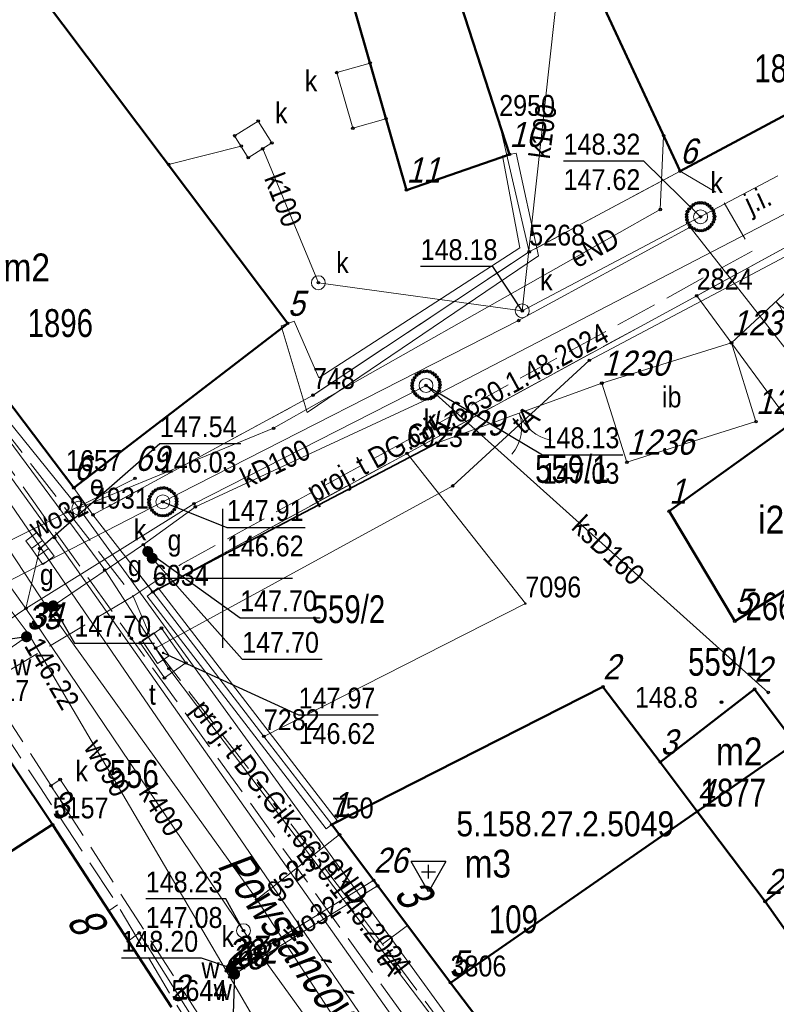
# Model space of a CAD drawing. Header units: metres. Extents: x 5551907 to 5556416, y 5709283 to 5712755.
# Tile 69 of 100: x 5554593 to 5554620, y 5710635 to 5710670. Entities that reach past the tile are written whole.
import ezdxf
from ezdxf.enums import TextEntityAlignment as Align

# ---------------------------------------------------------------- set-up
doc = ezdxf.new("R2010")
doc.units = ezdxf.units.M
for name, pattern in [('1.5_0.5', [2, 1.5, -0.5]), ('219-500', [0]), ('otob_500', [0])]:
    doc.linetypes.add(name, pattern=pattern)
doc.layers.get('0').update_dxf_attribs({"color": 2, "lineweight": 5})
doc.styles.get("Standard").update_dxf_attribs({"font": 'Working1250', "width": 0.75})
doc.linetypes.add('902-500', pattern='A,3.75,0,[1,ksztalty.shx,S=0.5,R=0,X=0,Y=0],3.75', length=7.5)
doc.linetypes.add('otdn_500', pattern='A,5,0,[21,ksztalty.shx,S=0.5,R=0,X=0,Y=0]', length=5)

# ---------------------------------------------------------------- blocks, each defined once
blk = doc.blocks.new('PUNKTBUD')
at = {"color": 0}
blk.add_circle((0, 0), 0.045, dxfattribs=at)
blk = doc.blocks.new('203')
at = {"linetype": 'Continuous', "lineweight": 0}
h = blk.add_hatch(color=0, dxfattribs=at)
edge = h.paths.add_edge_path()
edge.add_arc((0, 0), 0.045, 0, 360)
blk = doc.blocks.new('US22')
at = {"color": 0, "linetype": 'Continuous', "lineweight": 13}
blk.add_circle((0, 0), 0.25, dxfattribs=at)
blk = doc.blocks.new('PW01')
at = {"linetype": 'Continuous', "lineweight": 13}
h = blk.add_hatch(color=0, dxfattribs=at)
edge = h.paths.add_edge_path()
edge.add_arc((0, 0), 0.045, 0, 360)
blk = doc.blocks.new('OK02')
at = {"color": 0, "linetype": 'Continuous', "lineweight": 0}
for centre, start, end in [((-1.5, 0), 0, 60), ((1.5, 0), 120, 180)]:
    blk.add_arc(centre, 1.5, start, end, dxfattribs=at)
blk = doc.blocks.new('US20')
at = {"color": 0, "linetype": 'Continuous', "lineweight": 13}
for p, q in [((-0.5, -0.25), (-0.5, 0.25)), ((-0.5, 0.25), (0.5, 0.25)), ((0.5, -0.25), (0.5, 0.25)), ((-0.5, -0.25), (0.5, -0.25))]:
    blk.add_line(p, q, dxfattribs=at)
blk = doc.blocks.new('US25')
at = {"linetype": 'Continuous', "lineweight": 0}
h = blk.add_hatch(color=0, dxfattribs=at)
edge = h.paths.add_edge_path()
edge.add_arc((0, 0), 0.2, 0, 360)
blk = doc.blocks.new('US05')
at = {"color": 0, "linetype": 'Continuous', "lineweight": 13}
for p, q in [((-0.525, -0.25), (-0.525, 0.25)), ((-0.525, 0.25), (-0.175, 0.25)), ((-0.175, -0.25), (-0.175, 0.25)), ((-0.175, 0.25), (0.175, 0.25)), ((0.175, -0.25), (0.175, 0.25)), ((0.175, 0.25), (0.525, 0.25)), ((0.525, -0.25), (0.525, 0.25)), ((-0.525, -0.25), (-0.175, -0.25)), ((-0.175, -0.25), (0.175, -0.25)), ((0.175, -0.25), (0.525, -0.25))]:
    blk.add_line(p, q, dxfattribs=at)
blk = doc.blocks.new('US15')
at = {"color": 0, "linetype": 'Continuous', "lineweight": 13}
blk.add_circle((0, 0), 0.25, dxfattribs=at)
blk = doc.blocks.new('PIKIETAW1891')
at = {"color": 0}
blk.add_circle((0, 0), 0.045, dxfattribs=at)
blk = doc.blocks.new('OSSH')
at = {"color": 0}
for p, q in [((0, -0.721), (-0.624, 0.362)), ((0.626, 0.362), (-0.624, 0.362)), ((0.626, 0.362), (0, -0.721)), ((-0.25, 0), (0.25, 0)), ((0, -0.25), (0, 0.25))]:
    blk.add_line(p, q, dxfattribs=at)
blk = doc.blocks.new('RAMKA500K')
at = {"color": 0}
for p, q in [((200, 147.5), (200, 152.5)), ((197.5, 150), (202.5, 150))]:
    blk.add_line(p, q, dxfattribs=at)

msp = doc.modelspace()

# ---------------------------------------------------------------- linework, layer by layer
at = {"layer": '218-kontur użytku gruntowego', "color": 3, "linetype": 'CONTINUOUS', "lineweight": 18, "flags": 128}
for points in [[(5554609.93, 5710666.39), (5554607.58, 5710673.65)], [(5554607.58, 5710673.65), (5554609.93, 5710666.39)], [(5554611.01, 5710661.73), (5554627.16, 5710670.35)], [(5554627.16, 5710670.35), (5554611.01, 5710661.73)], [(5554633.98, 5710669.39), (5554617.03, 5710660.15)], [(5554617.03, 5710660.15), (5554633.98, 5710669.39)], [(5554611.01, 5710661.73), (5554609.93, 5710666.39)], [(5554609.93, 5710666.39), (5554611.01, 5710661.73)], [(5554585.52, 5710665.29), (5554594.36, 5710653.63)], [(5554594.36, 5710653.63), (5554585.52, 5710665.29)], [(5554603.24, 5710656.58), (5554611.01, 5710661.73)], [(5554611.01, 5710661.73), (5554603.24, 5710656.58)], [(5554617.03, 5710660.15), (5554606.62, 5710654.49)], [(5554606.62, 5710654.49), (5554617.03, 5710660.15)], [(5554595.33, 5710652.28), (5554603.24, 5710656.58)], [(5554603.24, 5710656.58), (5554595.33, 5710652.28)], [(5554606.62, 5710654.49), (5554597.48, 5710649.51)], [(5554597.48, 5710649.51), (5554606.62, 5710654.49)], [(5554594.36, 5710653.63), (5554595.33, 5710652.28)], [(5554595.33, 5710652.28), (5554594.36, 5710653.63)], [(5554597.48, 5710649.51), (5554601.47, 5710644.32)], [(5554601.47, 5710644.32), (5554597.48, 5710649.51)], [(5554593.88, 5710641.15), (5554591.03, 5710645.37)], [(5554591.03, 5710645.37), (5554593.88, 5710641.15)], [(5554601.47, 5710644.32), (5554603.91, 5710641.15)], [(5554603.91, 5710641.15), (5554601.47, 5710644.32)], [(5554598.15, 5710634.59), (5554593.88, 5710641.15)], [(5554593.88, 5710641.15), (5554598.15, 5710634.59)], [(5554603.91, 5710641.15), (5554608.18, 5710635.47)], [(5554608.18, 5710635.47), (5554603.91, 5710641.15)], [(5554608.18, 5710635.47), (5554615.57, 5710625.74)], [(5554615.57, 5710625.74), (5554608.18, 5710635.47)]]:
    msp.add_lwpolyline(points, dxfattribs=at)
at = {"layer": '219-działka ewidencyjna', "color": 7, "linetype": '219-500', "lineweight": 18, "flags": 128}
for points in [[(5554607.58, 5710673.65), (5554609.93, 5710666.39)], [(5554627.16, 5710670.35), (5554611.01, 5710661.73)], [(5554633.98, 5710669.39), (5554617.03, 5710660.15)], [(5554609.93, 5710666.39), (5554611.01, 5710661.73)], [(5554585.52, 5710665.29), (5554594.36, 5710653.63)], [(5554611.01, 5710661.73), (5554603.24, 5710656.58)], [(5554617.03, 5710660.15), (5554606.62, 5710654.49)], [(5554617.03, 5710660.15), (5554620.41, 5710655.55)], [(5554603.24, 5710656.58), (5554595.33, 5710652.28)], [(5554606.62, 5710654.49), (5554597.48, 5710649.51)], [(5554606.62, 5710654.49), (5554610.87, 5710649.09)], [(5554594.36, 5710653.63), (5554595.33, 5710652.28)], [(5554595.33, 5710652.28), (5554597.48, 5710649.51)], [(5554597.48, 5710649.51), (5554601.47, 5710644.32)], [(5554610.87, 5710649.09), (5554601.47, 5710644.32)], [(5554626.95, 5710648.5), (5554608.18, 5710635.47)], [(5554591.03, 5710645.37), (5554593.88, 5710641.15)], [(5554601.47, 5710644.32), (5554603.91, 5710641.15)], [(5554593.88, 5710641.15), (5554588.71, 5710637.81)], [(5554593.88, 5710641.15), (5554598.15, 5710634.59)], [(5554603.91, 5710641.15), (5554608.18, 5710635.47)], [(5554608.18, 5710635.47), (5554615.57, 5710625.74)]]:
    msp.add_lwpolyline(points, dxfattribs=at)
at = {"layer": '312-budynek ewidencyjny', "color": 7, "linetype": 'CONTINUOUS', "lineweight": 50, "flags": 128}
for points in [[(5554606.6, 5710663.95), (5554603.72, 5710673.96)], [(5554607.82, 5710672.88), (5554610.3, 5710665.23)], [(5554616.43, 5710664.63), (5554612.92, 5710672.18)], [(5554593.34, 5710671.12), (5554602.33, 5710659.16)], [(5554627.16, 5710670.35), (5554616.43, 5710664.63)], [(5554610.3, 5710665.23), (5554606.6, 5710663.95)], [(5554594.64, 5710653.25), (5554585.67, 5710665.1)], [(5554602.33, 5710659.16), (5554594.64, 5710653.25)], [(5554616.04, 5710652.41), (5554620.41, 5710655.55)], [(5554618.4, 5710648.46), (5554616.04, 5710652.41)], [(5554620.56, 5710649.78), (5554618.4, 5710648.46)], [(5554603.91, 5710641.15), (5554613.66, 5710646.1)], [(5554613.66, 5710646.1), (5554615.72, 5710643.4)], [(5554615.72, 5710643.4), (5554619.11, 5710646.02)], [(5554619.11, 5710646.02), (5554620.57, 5710644.06)], [(5554591.03, 5710645.38), (5554593.88, 5710641.15)], [(5554627.52, 5710644.9), (5554619.49, 5710638.39)], [(5554620.57, 5710644.06), (5554617.05, 5710641.62)], [(5554617.05, 5710641.62), (5554620.57, 5710644.06)], [(5554615.72, 5710643.4), (5554617.05, 5710641.62)], [(5554617.05, 5710641.62), (5554615.72, 5710643.4)], [(5554617.05, 5710641.62), (5554608.18, 5710635.47)], [(5554608.18, 5710635.47), (5554617.05, 5710641.62)], [(5554617.05, 5710641.62), (5554619.49, 5710638.39)], [(5554619.49, 5710638.39), (5554617.05, 5710641.62)], [(5554593.88, 5710641.15), (5554583.96, 5710634.75)], [(5554583.96, 5710634.75), (5554593.88, 5710641.15)], [(5554593.88, 5710641.15), (5554598.15, 5710634.59)], [(5554608.18, 5710635.47), (5554603.91, 5710641.15)], [(5554619.49, 5710638.39), (5554624.48, 5710631.32)], [(5554615.57, 5710625.74), (5554608.18, 5710635.47)]]:
    msp.add_lwpolyline(points, dxfattribs=at)
at = {"layer": 'brama', "color": 7, "linetype": 'otob_500', "lineweight": 18, "flags": 128}
for points in [[(5554621.47, 5710661.42), (5554618.28, 5710658.46)], [(5554613.62, 5710657.01), (5554607.68, 5710654.86)]]:
    msp.add_lwpolyline(points, dxfattribs=at)
at = {"layer": 'inna budowla', "color": 7, "linetype": 'CONTINUOUS', "lineweight": 18, "flags": 128}
msp.add_lwpolyline([(5554613.62, 5710657.01), (5554614.52, 5710654.17), (5554619.16, 5710655.63), (5554618.28, 5710658.46)], close=True, dxfattribs=at)
at = {"layer": 'jezdnia', "color": 7, "linetype": '1.5_0.5', "lineweight": 18, "flags": 128}
for points in [[(5554518.33, 5710769.05), (5554532.95, 5710743.99), (5554536.22, 5710738.38), (5554552.05, 5710711.22), (5554560.73, 5710695.29), (5554561.92, 5710693.81), (5554569.6, 5710680.85), (5554575.73, 5710670.65), (5554603.83, 5710627.01), (5554609.82, 5710629.69), (5554596.71, 5710647.84), (5554578.75, 5710672.96), (5554575.45, 5710680.03), (5554574.11, 5710683.4), (5554573.92, 5710684.32), (5554574.13, 5710685.01), (5554574.57, 5710685.19), (5554574.89, 5710691.25), (5554574.9, 5710691.73), (5554573.99, 5710692.3), (5554571.83, 5710693.35), (5554570.46, 5710694.21), (5554569.64, 5710695.02), (5554566.41, 5710700.42), (5554565.96, 5710701.56), (5554565.65, 5710703.1), (5554557.03, 5710718.39), (5554556.01, 5710719.47), (5554552.43, 5710725.14), (5554548.9, 5710731.54), (5554542.14, 5710743.53), (5554541.8, 5710744.15), (5554539.98, 5710747.24), (5554537.84, 5710750.92), (5554526.91, 5710768.76), (5554523.93, 5710773.48)], [(5554642.51, 5710676.19), (5554645.82, 5710678.81), (5554644.38, 5710687.7), (5554642.9, 5710696.95), (5554633.25, 5710695.38), (5554636.8, 5710694.63), (5554639.07, 5710691.48), (5554639.48, 5710688.67), (5554639.95, 5710683.53), (5554639.86, 5710680.37), (5554638.37, 5710677.98), (5554636.03, 5710676.17), (5554627.16, 5710670.35), (5554611.01, 5710661.73), (5554603.24, 5710656.58), (5554595.33, 5710652.28), (5554597.48, 5710649.51), (5554606.62, 5710654.49), (5554617.03, 5710660.15), (5554633.98, 5710669.39)]]:
    msp.add_lwpolyline(points, close=True, dxfattribs=at)
at = {"layer": 'ogrodzenie trwałe', "color": 7, "linetype": '902-500', "lineweight": 35, "flags": 128}
msp.add_lwpolyline([(5554597.48, 5710649.51), (5554607.68, 5710654.86)], dxfattribs=at)
at = {"layer": 'przewód elektroenergetyczny podziemny', "color": 1, "linetype": 'CONTINUOUS', "lineweight": 18, "flags": 128}
for points in [[(5554594.82, 5710652.52), (5554583.35, 5710666.71), (5554579.37, 5710672.77), (5554575.71, 5710680.04), (5554574.03, 5710684.3), (5554568.75, 5710681.89), (5554561.2, 5710693.57), (5554557.94, 5710691.6), (5554557.01, 5710690.47)], [(5554594.82, 5710652.52), (5554601.82, 5710655.39), (5554615.72, 5710663.25), (5554615.84, 5710665.9)], [(5554611.62, 5710629.38), (5554594.82, 5710652.52)], [(5554591.5, 5710587.52), (5554609.91, 5710597.19), (5554617.86, 5710601.91), (5554615.86, 5710607.29), (5554609.97, 5710616.19), (5554606.83, 5710620.72), (5554603.13, 5710627.52), (5554596.99, 5710637.26), (5554596.6, 5710636.96)]]:
    msp.add_lwpolyline(points, dxfattribs=at)
at = {"layer": 'przewód gazowy', "color": 40, "linetype": 'CONTINUOUS', "lineweight": 18, "flags": 128}
for points in [[(5554639.8, 5710698.68), (5554639.89, 5710698.44), (5554642.78, 5710683.03), (5554643.01, 5710681.4), (5554639.63, 5710676.95), (5554634.86, 5710671.8), (5554632.07, 5710669.91), (5554620.78, 5710663.39), (5554607.51, 5710656.51), (5554599.01, 5710652.57), (5554597.14, 5710651.21), (5554593.9, 5710649.01), (5554593.71, 5710648.91)], [(5554593.71, 5710648.91), (5554591.42, 5710652.38), (5554582.84, 5710665.02), (5554578.37, 5710671.73), (5554570.64, 5710683.33), (5554569.41, 5710684.65)], [(5554597.14, 5710651.21), (5554597.3, 5710650.96), (5554597.46, 5710650.72)], [(5554593.71, 5710648.91), (5554601.14, 5710638.58), (5554601.22, 5710638.46), (5554607.35, 5710629.08), (5554611.81, 5710622.32), (5554613.84, 5710619.64), (5554614.18, 5710619.2), (5554618.12, 5710612.87)], [(5554601.22, 5710638.46), (5554604.19, 5710640.79)]]:
    msp.add_lwpolyline(points, dxfattribs=at)
at = {"layer": 'przewód kanalizacyjny', "color": 34, "linetype": 'CONTINUOUS', "lineweight": 18, "flags": 128}
for points in [[(5554592.92, 5710648.92), (5554587.97, 5710655.85), (5554581.95, 5710665.09), (5554567.54, 5710688.19)], [(5554610.76, 5710659.61), (5554612.09, 5710671.68), (5554612.92, 5710672.18)], [(5554598.05, 5710664.87), (5554600.66, 5710665.53)], [(5554601.43, 5710665.43), (5554603.43, 5710660.62)], [(5554619.94, 5710664.46), (5554610.76, 5710659.61)], [(5554616.79, 5710662.61), (5554610.63, 5710659.26), (5554597.84, 5710652.75)], [(5554616.79, 5710662.61), (5554625.66, 5710651.32), (5554635.88, 5710642.19), (5554635.26, 5710640.27), (5554634.38, 5710637.97), (5554633.46, 5710636.71)], [(5554610.76, 5710659.61), (5554603.43, 5710660.62)], [(5554592.92, 5710648.92), (5554598.96, 5710652.68), (5554607.3, 5710656.93)], [(5554619.6, 5710645.9), (5554607.3, 5710656.93)], [(5554618.8, 5710607.19), (5554599.85, 5710606.37), (5554589.16, 5710622.51), (5554578.4, 5710640.72), (5554590.84, 5710649.16), (5554597.84, 5710652.75)], [(5554592.92, 5710648.92), (5554593.42, 5710651.07)], [(5554592.92, 5710648.92), (5554590.84, 5710647.51)], [(5554592.92, 5710648.92), (5554600.74, 5710637.34), (5554605.24, 5710631.1), (5554619.77, 5710608.57), (5554628.3, 5710594.29)]]:
    msp.add_lwpolyline(points, dxfattribs=at)
at = {"layer": 'przewód telekomunikacyjny podziemny', "color": 30, "linetype": 'CONTINUOUS', "lineweight": 18, "flags": 128}
for points in [[(5554573.32, 5710693.31), (5554574.06, 5710685.14), (5554575.81, 5710680.28), (5554579.45, 5710672.85), (5554583.27, 5710667.16), (5554595.75, 5710650.3)], [(5554574.4, 5710692.69), (5554573.63, 5710687.29), (5554572.56, 5710683.61), (5554578.48, 5710672.91), (5554593.95, 5710651.46), (5554607.27, 5710632.58)], [(5554644.7, 5710673.87), (5554637.7, 5710670.29), (5554632.68, 5710668.16), (5554613.17, 5710657.83), (5554608.26, 5710653.32), (5554597.58, 5710647.49)], [(5554622.85, 5710607.73), (5554610.07, 5710626.86), (5554578.48, 5710672.91)], [(5554627.37, 5710606.25), (5554625.55, 5710608.81), (5554622.7, 5710613.28), (5554616.14, 5710622.48), (5554610.15, 5710630.79), (5554602.03, 5710641.49), (5554598.06, 5710646.76), (5554597.58, 5710647.49), (5554595.75, 5710650.3)]]:
    msp.add_lwpolyline(points, dxfattribs=at)
at = {"layer": 'przewód telekomunikacyjny podziemny - ob. projektowany', "color": 30, "linetype": '1.5_0.5', "lineweight": 18, "flags": 128}
for points in [[(5554616.43, 5710664.63), (5554617.84, 5710663.8), (5554619.02, 5710661.75), (5554598.5, 5710650.51), (5554596.77, 5710649.36), (5554590.05, 5710658.05), (5554590.15, 5710658.67), (5554584.7, 5710665.75), (5554584.75, 5710666.32)], [(5554596.77, 5710649.36), (5554591.13, 5710645.98), (5554593.44, 5710642.47), (5554596.21, 5710638.27), (5554598.29, 5710634.74), (5554602.86, 5710627.54), (5554604.13, 5710625.35), (5554603.92, 5710625.23)], [(5554596.77, 5710649.36), (5554597.58, 5710647.49), (5554601.98, 5710641.79), (5554605.74, 5710636.86), (5554610.43, 5710630.56), (5554611.27, 5710630.66), (5554612.92, 5710628.39), (5554617.85, 5710621.81), (5554619.51, 5710619.33), (5554621.23, 5710616.69), (5554621.94, 5710617.27)], [(5554596.21, 5710638.27), (5554595.9, 5710638.05)], [(5554605.74, 5710636.86), (5554606.63, 5710637.53)]]:
    msp.add_lwpolyline(points, dxfattribs=at)
at = {"layer": 'przewód wodociągowy', "color": 5, "linetype": 'CONTINUOUS', "lineweight": 18, "flags": 128}
for points in [[(5554618.59, 5710605.99), (5554615.26, 5710611.64), (5554606.72, 5710624.56), (5554600.13, 5710635.89), (5554593.04, 5710647.97), (5554590.98, 5710650.7), (5554574.4, 5710675.8), (5554569.95, 5710682.64)], [(5554590.98, 5710650.7), (5554591.11, 5710650.75), (5554596.84, 5710653.59)], [(5554593.04, 5710647.97), (5554592.94, 5710647.9), (5554580.25, 5710639.05), (5554587.2, 5710626.9)], [(5554600.13, 5710635.89), (5554600.3, 5710635.99), (5554605.42, 5710639.15)], [(5554600.25, 5710635.68), (5554600.42, 5710635.78), (5554605.56, 5710638.95)]]:
    msp.add_lwpolyline(points, dxfattribs=at)
at = {"layer": 'rzedna-Atr2', "color": 7, "flags": 128}
for points in [[(5554617.17, 5710662.99), (5554615.13, 5710664.99), (5554612.244, 5710664.99)], [(5554610.76, 5710659.61), (5554609.7, 5710661.2), (5554607.107, 5710661.2)], [(5554607.3, 5710656.93), (5554611.49, 5710654.44), (5554614.37, 5710654.44)], [(5554593.42, 5710651.07), (5554597.73, 5710654.84), (5554600.647, 5710654.84)], [(5554597.84, 5710652.75), (5554600.14, 5710651.83), (5554602.962, 5710651.83)], [(5554597.3, 5710650.96), (5554600.62, 5710648.58), (5554603.5, 5710648.58)], [(5554597.46, 5710650.72), (5554600.69, 5710647.09), (5554603.57, 5710647.09)], [(5554593.9, 5710649.01), (5554594.66, 5710647.67), (5554597.54, 5710647.67)], [(5554592.94, 5710647.9), (5554590.19, 5710647.5), (5554587.305, 5710647.5)], [(5554597.85, 5710647.32), (5554602.72, 5710645.09), (5554605.579, 5710645.09)], [(5554600.74, 5710637.34), (5554600.11, 5710638.48), (5554597.224, 5710638.48)], [(5554600.3, 5710635.99), (5554599.23, 5710636.35), (5554596.35, 5710636.35)], [(5554600.42, 5710635.78), (5554600.34, 5710633.66), (5554597.46, 5710633.66)]]:
    msp.add_lwpolyline(points, dxfattribs=at)
at = {"layer": 'studnia kanalizacyjna', "color": 34, "linetype": 'CONTINUOUS', "lineweight": 18, "flags": 128}
for points in [[(5554617.67, 5710663), (5554617.66, 5710662.9), (5554617.63, 5710662.8), (5554617.57, 5710662.71), (5554617.5, 5710662.63), (5554617.43, 5710662.57), (5554617.33, 5710662.52), (5554617.23, 5710662.49), (5554617.13, 5710662.49), (5554617.03, 5710662.51), (5554616.93, 5710662.56), (5554616.84, 5710662.61), (5554616.77, 5710662.69), (5554616.71, 5710662.78), (5554616.68, 5710662.88), (5554616.67, 5710662.98), (5554616.67, 5710663.08), (5554616.7, 5710663.18), (5554616.76, 5710663.27), (5554616.83, 5710663.35), (5554616.91, 5710663.42), (5554617.01, 5710663.47), (5554617.1, 5710663.49), (5554617.2, 5710663.49), (5554617.31, 5710663.48), (5554617.41, 5710663.43), (5554617.49, 5710663.37), (5554617.56, 5710663.29), (5554617.62, 5710663.2), (5554617.65, 5710663.1)], [(5554607.8, 5710656.95), (5554607.79, 5710656.85), (5554607.77, 5710656.74), (5554607.71, 5710656.65), (5554607.64, 5710656.57), (5554607.56, 5710656.51), (5554607.46, 5710656.46), (5554607.36, 5710656.44), (5554607.26, 5710656.43), (5554607.16, 5710656.45), (5554607.06, 5710656.5), (5554606.98, 5710656.56), (5554606.91, 5710656.63), (5554606.85, 5710656.72), (5554606.81, 5710656.82), (5554606.8, 5710656.92), (5554606.81, 5710657.02), (5554606.84, 5710657.12), (5554606.89, 5710657.21), (5554606.96, 5710657.3), (5554607.04, 5710657.36), (5554607.14, 5710657.41), (5554607.24, 5710657.43), (5554607.34, 5710657.44), (5554607.44, 5710657.42), (5554607.54, 5710657.37), (5554607.62, 5710657.31), (5554607.69, 5710657.23), (5554607.76, 5710657.14), (5554607.79, 5710657.05)], [(5554598.34, 5710652.76), (5554598.33, 5710652.66), (5554598.31, 5710652.56), (5554598.25, 5710652.47), (5554598.18, 5710652.38), (5554598.1, 5710652.32), (5554598, 5710652.27), (5554597.9, 5710652.25), (5554597.8, 5710652.25), (5554597.7, 5710652.26), (5554597.6, 5710652.31), (5554597.52, 5710652.37), (5554597.45, 5710652.45), (5554597.39, 5710652.54), (5554597.36, 5710652.64), (5554597.34, 5710652.73), (5554597.35, 5710652.83), (5554597.38, 5710652.94), (5554597.44, 5710653.03), (5554597.5, 5710653.11), (5554597.58, 5710653.17), (5554597.68, 5710653.22), (5554597.78, 5710653.24), (5554597.88, 5710653.25), (5554597.98, 5710653.23), (5554598.08, 5710653.18), (5554598.16, 5710653.12), (5554598.24, 5710653.05), (5554598.3, 5710652.96), (5554598.33, 5710652.86)]]:
    msp.add_lwpolyline(points, close=True, dxfattribs=at)
at = {"layer": 'właz do komory lub kanału', "color": 7, "linetype": 'CONTINUOUS', "lineweight": 18, "flags": 128}
for points in [[(5554605.86, 5710666.51), (5554604.67, 5710666.17), (5554604.09, 5710668.17), (5554605.29, 5710668.51)], [(5554600.42, 5710665.9), (5554601.27, 5710666.43), (5554601.76, 5710665.64), (5554600.91, 5710665.11)], [(5554597.02, 5710647.68), (5554597.79, 5710648.21), (5554598.67, 5710646.96), (5554597.9, 5710646.42)], [(5554593.82, 5710642.55), (5554594.15, 5710642.77), (5554594.6, 5710642.09), (5554594.27, 5710641.87)]]:
    msp.add_lwpolyline(points, close=True, dxfattribs=at)
at = {"layer": 'ściana oporowa (linia)', "color": 0, "lineweight": 18}
for p, q in [((5554610.055, 5710665.18), (5554610.3, 5710665.23)), ((5554610.675, 5710661.869), (5554610.055, 5710665.18)), ((5554603.45, 5710657.208), (5554610.675, 5710661.869)), ((5554602.566, 5710659.243), (5554602.33, 5710659.16)), ((5554602.566, 5710659.243), (5554603.45, 5710657.208)), ((5554597.678, 5710649.662), (5554597.48, 5710649.51)), ((5554597.678, 5710649.662), (5554601.668, 5710644.473)), ((5554601.668, 5710644.473), (5554604.108, 5710641.303)), ((5554604.108, 5710641.303), (5554603.91, 5710641.15))]:
    msp.add_line(p, q, dxfattribs=at)
at = {"layer": 'ściana oporowa (linia)', "color": 0, "linetype": 'otdn_500', "lineweight": 18}
for p, q in [((5554610.545, 5710665.28), (5554610.3, 5710665.23)), ((5554611.345, 5710661.591), (5554610.545, 5710665.28)), ((5554603.03, 5710655.952), (5554611.345, 5710661.591)), ((5554602.094, 5710659.077), (5554602.33, 5710659.16)), ((5554602.094, 5710659.077), (5554603.03, 5710655.952)), ((5554597.282, 5710649.358), (5554597.48, 5710649.51)), ((5554597.282, 5710649.358), (5554601.272, 5710644.168)), ((5554601.272, 5710644.168), (5554603.712, 5710640.998)), ((5554603.712, 5710640.998), (5554603.91, 5710641.15))]:
    msp.add_line(p, q, dxfattribs=at)

# ---------------------------------------------------------------- block references
at = {"layer": '203-punkt graniczny', "color": 7, "linetype": 'CONTINUOUS', "lineweight": 18}
for p in [(5554609.93, 5710666.39), (5554611.01, 5710661.73), (5554617.03, 5710660.15), (5554603.24, 5710656.58), (5554606.62, 5710654.49), (5554594.36, 5710653.63), (5554595.33, 5710652.28), (5554597.48, 5710649.51), (5554610.87, 5710649.09), (5554601.47, 5710644.32), (5554593.88, 5710641.15), (5554603.91, 5710641.15), (5554608.18, 5710635.47)]:
    msp.add_blockref('203', p, dxfattribs=at)
at = {"layer": 'brama', "color": 7, "linetype": 'CONTINUOUS', "lineweight": 18}
for p, rotation in [((5554619.875, 5710659.94), 222.858), ((5554610.65, 5710655.935), 199.898)]:
    msp.add_blockref('OK02', p, dxfattribs=dict(at, rotation=rotation))
at = {"layer": 'kratka ściekowa', "color": 34, "linetype": 'CONTINUOUS', "lineweight": 18, "rotation": 305.77}
msp.add_blockref('US05', (5554593.42, 5710651.07), dxfattribs=at)
at = {"layer": 'pikieta naturalna', "color": 7, "linetype": 'CONTINUOUS', "lineweight": 13}
msp.add_blockref('PW01', (5554617.92, 5710645.55), dxfattribs=at)
at = {"layer": 'Punkt budynku', "color": 5, "linetype": 'CONTINUOUS', "lineweight": 18}
for p in [(5554610.3, 5710665.23), (5554616.43, 5710664.63), (5554606.6, 5710663.95), (5554602.33, 5710659.16), (5554594.64, 5710653.25), (5554616.04, 5710652.41), (5554618.4, 5710648.46), (5554613.66, 5710646.1), (5554619.11, 5710646.02), (5554615.72, 5710643.4), (5554617.05, 5710641.62), (5554593.88, 5710641.15), (5554603.91, 5710641.15), (5554619.49, 5710638.39), (5554608.18, 5710635.47)]:
    msp.add_blockref('PUNKTBUD', p, dxfattribs=at)
at = {"layer": 'Punkt roboczy BDOT GESUT K1', "color": 6, "linetype": 'CONTINUOUS', "lineweight": 18}
for p in [(5554605.29, 5710668.51), (5554604.09, 5710668.17), (5554601.27, 5710666.43), (5554605.86, 5710666.51), (5554600.42, 5710665.9), (5554604.67, 5710666.17), (5554615.84, 5710665.9), (5554600.66, 5710665.53), (5554601.76, 5710665.64), (5554601.43, 5710665.43), (5554610.3, 5710665.23), (5554598.05, 5710664.87), (5554600.91, 5710665.11), (5554616.91, 5710663.42), (5554617.01, 5710663.47), (5554617.1, 5710663.49), (5554617.2, 5710663.49), (5554617.31, 5710663.48), (5554617.41, 5710663.43), (5554617.49, 5710663.37), (5554615.72, 5710663.25), (5554616.67, 5710663.08), (5554616.7, 5710663.18), (5554616.76, 5710663.27), (5554616.83, 5710663.35), (5554617.56, 5710663.29), (5554617.62, 5710663.2), (5554617.65, 5710663.1), (5554617.67, 5710663), (5554616.67, 5710662.98), (5554616.68, 5710662.88), (5554616.71, 5710662.78), (5554616.77, 5710662.69), (5554617.17, 5710662.99), (5554617.57, 5710662.71), (5554617.63, 5710662.8), (5554617.66, 5710662.9), (5554616.79, 5710662.61), (5554616.79, 5710662.61), (5554616.84, 5710662.61), (5554616.93, 5710662.56), (5554617.03, 5710662.51), (5554617.13, 5710662.49), (5554617.23, 5710662.49), (5554617.33, 5710662.52), (5554617.43, 5710662.57), (5554617.5, 5710662.63), (5554611.01, 5710661.73), (5554611.01, 5710661.73), (5554603.43, 5710660.62), (5554603.43, 5710660.62), (5554603.43, 5710660.62), (5554617.03, 5710660.15), (5554610.76, 5710659.61), (5554610.76, 5710659.61), (5554610.76, 5710659.61), (5554610.76, 5710659.61), (5554602.33, 5710659.16), (5554610.63, 5710659.26), (5554618.28, 5710658.46), (5554618.28, 5710658.46), (5554613.17, 5710657.83), (5554607.04, 5710657.36), (5554607.14, 5710657.41), (5554607.24, 5710657.43), (5554607.34, 5710657.44), (5554607.44, 5710657.42), (5554607.54, 5710657.37), (5554606.81, 5710657.02), (5554606.84, 5710657.12), (5554606.89, 5710657.21), (5554606.96, 5710657.3), (5554607.62, 5710657.31), (5554607.69, 5710657.23), (5554607.76, 5710657.14), (5554607.79, 5710657.05), (5554613.62, 5710657.01), (5554613.62, 5710657.01), (5554606.8, 5710656.92), (5554606.81, 5710656.82), (5554606.85, 5710656.72), (5554606.91, 5710656.63), (5554607.3, 5710656.93), (5554607.3, 5710656.93), (5554607.3, 5710656.93), (5554607.71, 5710656.65), (5554607.77, 5710656.74), (5554607.79, 5710656.85), (5554607.8, 5710656.95), (5554603.24, 5710656.58), (5554603.24, 5710656.58), (5554606.98, 5710656.56), (5554607.06, 5710656.5), (5554607.16, 5710656.45), (5554607.26, 5710656.43), (5554607.36, 5710656.44), (5554607.46, 5710656.46), (5554607.51, 5710656.51), (5554607.56, 5710656.51), (5554607.64, 5710656.57), (5554619.16, 5710655.63), (5554601.82, 5710655.39), (5554607.68, 5710654.86), (5554607.68, 5710654.86), (5554606.62, 5710654.49), (5554614.52, 5710654.17), (5554596.84, 5710653.59), (5554597.5, 5710653.11), (5554597.58, 5710653.17), (5554597.68, 5710653.22), (5554597.78, 5710653.24), (5554597.88, 5710653.25), (5554597.98, 5710653.23), (5554598.08, 5710653.18), (5554598.16, 5710653.12), (5554608.26, 5710653.32), (5554597.35, 5710652.83), (5554597.38, 5710652.94), (5554597.44, 5710653.03), (5554597.84, 5710652.75), (5554597.84, 5710652.75), (5554597.84, 5710652.75), (5554598.24, 5710653.05), (5554598.3, 5710652.96), (5554598.33, 5710652.86), (5554598.34, 5710652.76), (5554594.82, 5710652.52), (5554594.82, 5710652.52), (5554594.82, 5710652.52), (5554594.82, 5710652.52), (5554597.34, 5710652.73), (5554597.36, 5710652.64), (5554597.39, 5710652.54), (5554597.45, 5710652.45), (5554598.25, 5710652.47), (5554598.31, 5710652.56), (5554598.33, 5710652.66), (5554598.96, 5710652.68), (5554599.01, 5710652.57), (5554595.33, 5710652.28), (5554597.52, 5710652.37), (5554597.6, 5710652.31), (5554597.7, 5710652.26), (5554597.8, 5710652.25), (5554597.9, 5710652.25), (5554598, 5710652.27), (5554598.1, 5710652.32), (5554598.18, 5710652.38), (5554593.95, 5710651.46), (5554593.42, 5710651.07), (5554593.42, 5710651.07), (5554597.14, 5710651.21), (5554597.14, 5710651.21), (5554597.3, 5710650.96), (5554597.3, 5710650.96), (5554597.46, 5710650.72), (5554597.46, 5710650.72), (5554595.75, 5710650.3), (5554595.75, 5710650.3), (5554597.48, 5710649.51), (5554597.48, 5710649.51), (5554597.48, 5710649.51), (5554592.92, 5710648.92), (5554592.92, 5710648.92), (5554592.92, 5710648.92), (5554592.92, 5710648.92), (5554592.92, 5710648.92), (5554593.71, 5710648.91), (5554593.71, 5710648.91), (5554593.71, 5710648.91), (5554593.9, 5710649.01), (5554593.9, 5710649.01), (5554597.79, 5710648.21), (5554592.94, 5710647.9), (5554592.94, 5710647.9), (5554592.94, 5710647.9), (5554593.04, 5710647.97), (5554593.04, 5710647.97), (5554593.04, 5710647.97), (5554596.71, 5710647.84), (5554597.02, 5710647.68), (5554597.58, 5710647.49), (5554597.58, 5710647.49), (5554597.58, 5710647.49), (5554598.06, 5710646.76), (5554598.67, 5710646.96), (5554597.9, 5710646.42), (5554619.6, 5710645.9), (5554617.92, 5710645.55), (5554601.47, 5710644.32), (5554593.82, 5710642.55), (5554594.15, 5710642.77), (5554594.27, 5710641.87), (5554594.6, 5710642.09), (5554602.03, 5710641.49), (5554603.91, 5710641.15), (5554604.19, 5710640.79), (5554605.42, 5710639.15), (5554605.56, 5710638.95), (5554601.14, 5710638.58), (5554601.22, 5710638.46), (5554601.22, 5710638.46), (5554601.22, 5710638.46), (5554596.99, 5710637.26), (5554600.74, 5710637.34), (5554600.74, 5710637.34), (5554600.74, 5710637.34), (5554596.6, 5710636.96), (5554600.13, 5710635.89), (5554600.13, 5710635.89), (5554600.3, 5710635.99), (5554600.3, 5710635.99), (5554600.3, 5710635.99), (5554600.42, 5710635.78), (5554600.42, 5710635.78), (5554600.42, 5710635.78), (5554600.25, 5710635.68)]:
    msp.add_blockref('PIKIETAW1891', p, dxfattribs=at)
at = {"layer": 'rzedna', "color": 34, "linetype": 'CONTINUOUS', "lineweight": 18}
for p in [(5554617.17, 5710662.99), (5554610.76, 5710659.61), (5554607.3, 5710656.93), (5554597.84, 5710652.75), (5554600.74, 5710637.34)]:
    msp.add_blockref('PW01', p, dxfattribs=at)
at = {"layer": 'rzedna', "color": 34, "linetype": 'CONTINUOUS', "lineweight": 18, "rotation": 305.77}
msp.add_blockref('PW01', (5554593.42, 5710651.07), dxfattribs=at)
at = {"layer": 'rzedna', "color": 40, "linetype": 'CONTINUOUS', "lineweight": 18}
for p in [(5554597.3, 5710650.96), (5554597.46, 5710650.72), (5554593.9, 5710649.01), (5554601.22, 5710638.46)]:
    msp.add_blockref('PW01', p, dxfattribs=at)
at = {"layer": 'rzedna', "color": 5, "linetype": 'CONTINUOUS', "lineweight": 18}
for p in [(5554592.94, 5710647.9), (5554593.04, 5710647.97), (5554600.3, 5710635.99), (5554600.42, 5710635.78)]:
    msp.add_blockref('PW01', p, dxfattribs=at)
at = {"layer": 'rzedna', "color": 30, "linetype": 'CONTINUOUS', "lineweight": 18}
msp.add_blockref('PW01', (5554597.85, 5710647.32), dxfattribs=at)
at = {"layer": 'studnia kanalizacyjna', "color": 34, "linetype": 'CONTINUOUS', "lineweight": 18}
msp.add_blockref('US15', (5554600.74, 5710637.34), dxfattribs=at)
at = {"layer": 'szafa telekomunikacyjna lub kontener', "color": 30, "linetype": 'CONTINUOUS', "lineweight": 18, "rotation": 303.581}
msp.add_blockref('US20', (5554597.58, 5710647.49), dxfattribs=at)
at = {"layer": 'Szczegółowa osnowa geodezyjna wysokościowa', "color": 7, "linetype": 'CONTINUOUS', "lineweight": 18}
msp.add_blockref('OSSH', (5554607.39, 5710639.46), dxfattribs=at)
at = {"layer": 'Wstawianie ramki sekcyjnej z opisem', "color": 7, "linetype": 'CONTINUOUS', "lineweight": 13}
msp.add_blockref('RAMKA500K', (5554400, 5710500), dxfattribs=at)
msp.add_blockref('RAMKA500K', (5554400, 5710500), dxfattribs=at)
msp.add_blockref('RAMKA500K', (5554400, 5710500), dxfattribs=at)
msp.add_blockref('RAMKA500K', (5554400, 5710500), dxfattribs=at)
at = {"layer": 'właz do komory lub kanału - okrągły', "color": 7, "linetype": 'CONTINUOUS', "lineweight": 18}
for p in [(5554617.17, 5710662.99), (5554603.43, 5710660.62), (5554610.76, 5710659.61), (5554607.3, 5710656.93), (5554597.84, 5710652.75), (5554594.82, 5710652.52), (5554600.74, 5710637.34)]:
    msp.add_blockref('US22', p, dxfattribs=at)
at = {"layer": 'zasuwa lub zawór', "color": 40, "linetype": 'CONTINUOUS', "lineweight": 18}
for p in [(5554597.3, 5710650.96), (5554597.46, 5710650.72), (5554593.9, 5710649.01)]:
    msp.add_blockref('US25', p, dxfattribs=at)
at = {"layer": 'zasuwa lub zawór', "color": 5, "linetype": 'CONTINUOUS', "lineweight": 18}
for p in [(5554592.94, 5710647.9), (5554600.3, 5710635.99), (5554600.42, 5710635.78)]:
    msp.add_blockref('US25', p, dxfattribs=at)

# ---------------------------------------------------------------- texts
at = {"layer": '203-punkt graniczny-Atr103', "color": 7, "width": 0.9}
for s, p in [('2950', (5554609.93, 5710666.39)), ('2950', (5554609.93, 5710666.39)), ('5268', (5554611.01, 5710661.73)), ('5268', (5554611.01, 5710661.73)), ('2824', (5554617.03, 5710660.15)), ('2824', (5554617.03, 5710660.15)), ('748', (5554603.24, 5710656.58)), ('748', (5554603.24, 5710656.58)), ('6923', (5554606.62, 5710654.49)), ('6923', (5554606.62, 5710654.49)), ('1657', (5554594.36, 5710653.63)), ('1657', (5554594.36, 5710653.63)), ('4931', (5554595.33, 5710652.28)), ('4931', (5554595.33, 5710652.28)), ('6034', (5554597.48, 5710649.51)), ('6034', (5554597.48, 5710649.51)), ('7096', (5554610.87, 5710649.09)), ('7096', (5554610.87, 5710649.09)), ('4717', (5554591.03, 5710645.37)), ('4717', (5554591.03, 5710645.37)), ('7282', (5554601.47, 5710644.32)), ('7282', (5554601.47, 5710644.32)), ('5157', (5554593.88, 5710641.15)), ('5157', (5554593.88, 5710641.15)), ('750', (5554603.91, 5710641.15)), ('750', (5554603.91, 5710641.15)), ('3806', (5554608.18, 5710635.47)), ('3806', (5554608.18, 5710635.47)), ('5644', (5554598.15, 5710634.59)), ('5644', (5554598.15, 5710634.59))]:
    msp.add_text(s, height=0.75, dxfattribs=at).set_placement(p, align=Align.BOTTOM_LEFT)
at = {"layer": '211-numer działki ewidencyjnej', "color": 7, "linetype": 'CONTINUOUS', "lineweight": 18, "width": 0.79}
for s, p in [('559/1', (5554611.22, 5710653.43)), ('559/2', (5554603.19, 5710648.39)), ('559/1', (5554616.72, 5710646.5)), ('556', (5554595.93, 5710642.47))]:
    msp.add_text(s, height=1, dxfattribs=at).set_placement(p)
at = {"layer": '238-Punkt adresowy budynku', "color": 7, "linetype": 'CONTINUOUS', "lineweight": 25, "oblique": 15, "width": 0.79}
for s, rotation, p in [('3', 305.61, (5554606.33, 5710638.35)), ('8', 121.736, (5554595.78, 5710637.76))]:
    msp.add_text(s, height=1.25, rotation=rotation, dxfattribs=at).set_placement(p, align=Align.CENTER)
at = {"layer": '312-oznaczenie budynku ewidencyjnego', "color": 7, "linetype": 'CONTINUOUS', "lineweight": 18, "width": 0.79}
for s, p in [('1890', (5554619.1, 5710668.82)), ('1896', (5554592.98, 5710659.67)), ('2660', (5554618.78, 5710649.49)), ('1877', (5554617.17, 5710642.8)), ('109', (5554609.56, 5710638.25))]:
    msp.add_text(s, height=1, dxfattribs=at).set_placement(p, align=Align.TOP_LEFT)
at = {"layer": '312-oznaczenie budynku ewidencyjnego-Atr117', "color": 7, "width": 0.9}
for s, p in [('m2', (5554592.95, 5710661.17)), ('m3', (5554609.52, 5710639.75))]:
    msp.add_text(s, height=1, dxfattribs=at).set_placement(p, align=Align.MIDDLE_CENTER)
for s, p in [('i2', (5554619.24, 5710651.61)), ('m2', (5554617.72, 5710643.28))]:
    msp.add_text(s, height=1, dxfattribs=at).set_placement(p)
at = {"layer": '994-Nazwa ulicy', "color": 7, "linetype": 'CONTINUOUS', "lineweight": 25, "oblique": 15, "width": 0.79}
msp.add_text('Powstańców Styczniowych', height=1.25, rotation=-54.202, dxfattribs=at).set_placement((5554599.77, 5710639.67))
at = {"layer": 'inna budowla-Atr17', "color": 7, "width": 0.9}
msp.add_text('ib', height=0.75, dxfattribs=at).set_placement((5554615.78, 5710656.14))
at = {"layer": 'jezdnia-Atr17', "color": 7, "width": 0.9}
msp.add_text('j.i.', height=0.75, rotation=24.575, dxfattribs=at).set_placement((5554618.97, 5710663.07))
at = {"layer": 'pikieta naturalna-Atr2', "color": 7, "width": 0.9}
msp.add_text('148.8', height=0.75, dxfattribs=at).set_placement((5554614.81, 5710645.35))
at = {"layer": 'przewód elektroenergetyczny podziemny-Atr1', "color": 1, "width": 0.9}
for rotation, p in [(28.186, (5554612.55, 5710661.46)), (304.685, (5554603.97, 5710639.91))]:
    msp.add_text('eND', height=0.75, rotation=rotation, dxfattribs=at).set_placement(p, align=Align.MIDDLE_LEFT)
at = {"layer": 'przewód gazowy-Atr1', "color": 40, "width": 0.9}
msp.add_text('gs25', height=0.75, rotation=36.809, dxfattribs=at).set_placement((5554601.64, 5710638.79), align=Align.MIDDLE_LEFT)
at = {"layer": 'przewód kanalizacyjny-Atr1', "color": 34, "width": 0.9}
for s, rotation, p in [('k100', 82.424, (5554611.37, 5710665.09)), ('k100', 291.277, (5554601.82, 5710664.51)), ('kD100', 25.716, (5554600.7, 5710653.56)), ('ksD160', 316.791, (5554612.74, 5710652.06)), ('k400', 302.7, (5554597.26, 5710642.5))]:
    msp.add_text(s, height=0.75, rotation=rotation, dxfattribs=at).set_placement(p, align=Align.MIDDLE_LEFT)
at = {"layer": 'przewód telekomunikacyjny podziemny - ob. projektowany-Atr1', "color": 30, "width": 0.9}
for rotation, p in [(28.712, (5554603.11, 5710653.04)), (307.665, (5554599.12, 5710645.5))]:
    msp.add_text('proj. t DG.GiK.6630.1.48.2024', height=0.75, rotation=rotation, dxfattribs=at).set_placement(p, align=Align.MIDDLE_LEFT)
at = {"layer": 'przewód telekomunikacyjny podziemny-Atr1', "color": 30, "width": 0.9}
for rotation, p in [(41.226, (5554610.55, 5710655.42)), (305.88, (5554605.77, 5710636.57))]:
    msp.add_text('tA', height=0.75, rotation=rotation, dxfattribs=at).set_placement(p, align=Align.MIDDLE_LEFT)
at = {"layer": 'przewód wodociągowy-Atr1', "color": 5, "width": 0.9}
for s, rotation, p in [('wo32', 26.365, (5554593.12, 5710651.75)), ('wo90', 300.409, (5554595.3, 5710644.12)), ('wo32', 31.682, (5554602.26, 5710637.2))]:
    msp.add_text(s, height=0.75, rotation=rotation, dxfattribs=at).set_placement(p, align=Align.MIDDLE_LEFT)
at = {"layer": 'Punkt budynku-Atr104', "color": 5, "oblique": 15, "width": 0.9}
for s, p in [('10', (5554610.3, 5710665.23)), ('6', (5554616.43, 5710664.63)), ('11', (5554606.6, 5710663.95)), ('5', (5554602.33, 5710659.16)), ('6', (5554594.64, 5710653.25)), ('1', (5554616.04, 5710652.41)), ('5', (5554618.4, 5710648.46)), ('2', (5554613.66, 5710646.1)), ('2', (5554619.11, 5710646.02)), ('3', (5554615.72, 5710643.4)), ('4', (5554617.05, 5710641.62)), ('3', (5554593.88, 5710641.15)), ('1', (5554603.91, 5710641.15)), ('2', (5554619.49, 5710638.39)), ('5', (5554608.18, 5710635.47)), ('2', (5554598.15, 5710634.59))]:
    msp.add_text(s, height=0.9, dxfattribs=at).set_placement(p, align=Align.BOTTOM_LEFT)
at = {"layer": 'Punkt roboczy BDOT GESUT K1-Atr103', "color": 6, "oblique": 15, "width": 0.9}
for s, p in [('1231', (5554618.28, 5710658.46)), ('1231', (5554618.28, 5710658.46)), ('1230', (5554613.62, 5710657.01)), ('1230', (5554613.62, 5710657.01)), ('1235', (5554619.16, 5710655.63)), ('1229', (5554607.68, 5710654.86)), ('1229', (5554607.68, 5710654.86)), ('1236', (5554614.52, 5710654.17)), ('69', (5554596.84, 5710653.59)), ('35', (5554592.94, 5710647.9)), ('35', (5554592.94, 5710647.9)), ('35', (5554592.94, 5710647.9)), ('34', (5554593.04, 5710647.97)), ('34', (5554593.04, 5710647.97)), ('34', (5554593.04, 5710647.97)), ('26', (5554605.42, 5710639.15)), ('262', (5554600.13, 5710635.89)), ('262', (5554600.13, 5710635.89)), ('28', (5554600.25, 5710635.68)), ('27', (5554600.3, 5710635.99)), ('27', (5554600.3, 5710635.99)), ('27', (5554600.3, 5710635.99)), ('68', (5554600.42, 5710635.78)), ('68', (5554600.42, 5710635.78)), ('68', (5554600.42, 5710635.78))]:
    msp.add_text(s, height=0.9, dxfattribs=at).set_placement(p, align=Align.BOTTOM_LEFT)
at = {"layer": 'rzedna-Atr2', "color": 34, "width": 0.9}
for s, p in [('148.32', (5554612.244, 5710664.998)), ('148.18', (5554607.107, 5710661.208)), ('147.54', (5554597.73, 5710654.848)), ('148.13', (5554611.49, 5710654.448)), ('147.91', (5554600.14, 5710651.838)), ('148.23', (5554597.224, 5710638.488))]:
    msp.add_text(s, height=0.75, dxfattribs=at).set_placement(p, align=Align.BOTTOM_LEFT)
at = {"layer": 'rzedna-Atr2', "color": 40, "width": 0.9}
for p in [(5554600.62, 5710648.588), (5554594.66, 5710647.678), (5554600.69, 5710647.098)]:
    msp.add_text('147.70', height=0.75, dxfattribs=at).set_placement(p, align=Align.BOTTOM_LEFT)
at = {"layer": 'rzedna-Atr2', "color": 5, "width": 0.9}
msp.add_text('146.22', height=0.75, rotation=300.409, dxfattribs=at).set_placement((5554593.16, 5710647.77), align=Align.MIDDLE_LEFT)
at = {"layer": 'rzedna-Atr2', "color": 30, "width": 0.9}
msp.add_text('147.97', height=0.75, dxfattribs=at).set_placement((5554602.72, 5710645.098), align=Align.BOTTOM_LEFT)
at = {"layer": 'rzedna-Atr2', "color": 5, "width": 0.9}
msp.add_text('148.20', height=0.75, dxfattribs=at).set_placement((5554596.35, 5710636.357), align=Align.BOTTOM_LEFT)
at = {"layer": 'rzedna-Atr3', "color": 34, "width": 0.9}
for s, p in [('147.62', (5554612.244, 5710663.723)), ('146.03', (5554597.73, 5710653.572)), ('147.03', (5554611.49, 5710653.173)), ('146.62', (5554600.14, 5710650.562)), ('147.08', (5554597.224, 5710637.213))]:
    msp.add_text(s, height=0.75, dxfattribs=at).set_placement(p, align=Align.BOTTOM_LEFT)
at = {"layer": 'rzedna-Atr3', "color": 30, "width": 0.9}
msp.add_text('146.62', height=0.75, dxfattribs=at).set_placement((5554602.72, 5710643.822), align=Align.BOTTOM_LEFT)
at = {"layer": 'szafa telekomunikacyjna lub kontener-Atr17', "color": 30, "width": 0.9}
msp.add_text('t', height=0.75, dxfattribs=at).set_placement((5554597.34, 5710645.46))
at = {"layer": 'Szczegółowa osnowa geodezyjna wysokościowa-Atr103', "color": 7, "width": 0.9}
msp.add_text('5.158.27.2.5049', height=0.9, dxfattribs=at).set_placement((5554608.39, 5710640.46), align=Align.BOTTOM_LEFT)
at = {"layer": 'właz do komory lub kanału - okrągły-Atr17', "color": 7, "width": 0.9}
for s, p in [('k', (5554617.52, 5710663.84)), ('k', (5554604.07, 5710660.97)), ('k', (5554611.4, 5710660.35)), ('k', (5554607.22, 5710655.32)), ('e', (5554595.22, 5710652.97)), ('k', (5554596.79, 5710651.37)), ('k', (5554599.95, 5710636.75))]:
    msp.add_text(s, height=0.75, dxfattribs=at).set_placement(p)
at = {"layer": 'właz do komory lub kanału-Atr17', "color": 7, "width": 0.9}
for p in [(5554602.94, 5710667.5), (5554601.87, 5710666.35), (5554594.7, 5710642.7)]:
    msp.add_text('k', height=0.75, dxfattribs=at).set_placement(p)
at = {"layer": 'zasuwa lub zawór-Atr17', "color": 40, "width": 0.9}
for p in [(5554598.01, 5710651), (5554593.42, 5710649.76), (5554596.59, 5710650.08)]:
    msp.add_text('g', height=0.75, dxfattribs=at).set_placement(p)
at = {"layer": 'zasuwa lub zawór-Atr17', "color": 5, "width": 0.9}
for p in [(5554592.46, 5710646.51), (5554599.23, 5710635.63), (5554599.67, 5710634.85)]:
    msp.add_text('w', height=0.75, dxfattribs=at).set_placement(p)

doc.saveas('drawing.dxf')
